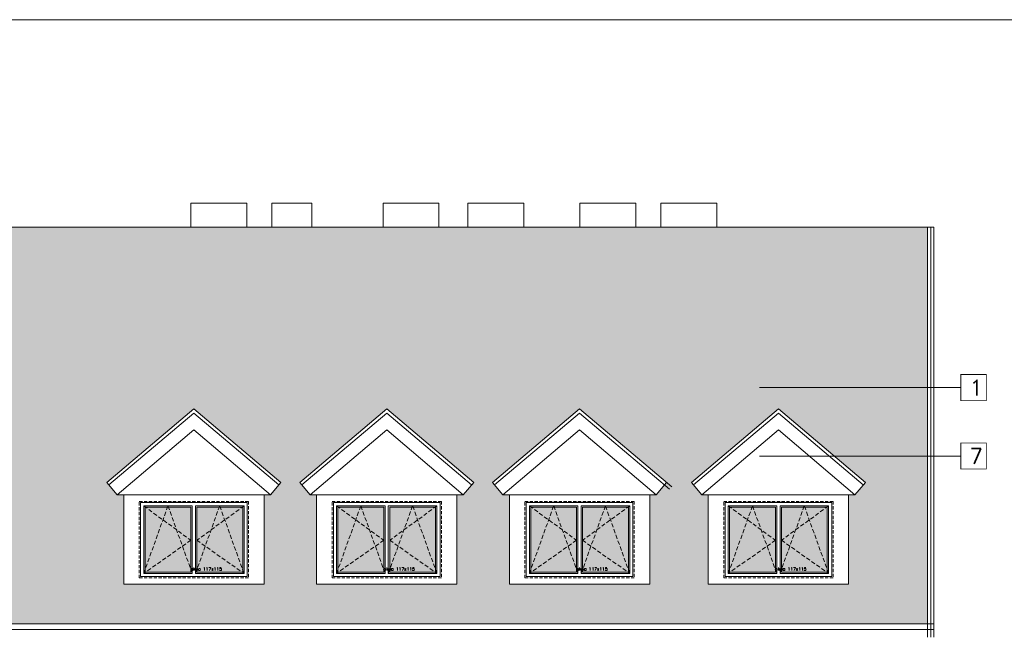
# Model space of a CAD drawing. Header units: millimetres. Extents: x -82287 to 177822, y -399756 to 0.
# Tile 79 of 228: x 80717 to 82249, y -240654 to -239700. Entities that reach past the tile are written whole.
import ezdxf
from ezdxf.enums import TextEntityAlignment as Align

# ---------------------------------------------------------------- set-up
doc = ezdxf.new("R2010")
doc.units = ezdxf.units.MM
doc.header["$MEASUREMENT"] = 0
doc.linetypes.add('SUŁOSZOWA - PB 21 03$0$CACHE', pattern=[9.525, 6.35, -3.175])
doc.linetypes.add('SUŁOSZOWA - PB 21 03$0$CARKOVANA', pattern=[7.5, 5, -2.5])
doc.layers.get('DEFPOINTS').update_dxf_attribs({"lineweight": 50})
doc.layers.add('FL_XREF', color=252, linetype='Continuous')
for name, color, linetype, lineweight in [('SUŁOSZOWA - PB 21 03$0$! opisy okien elewacja', 251, 'Continuous', 0), ('SUŁOSZOWA - PB 21 03$0$!! 0_ Istn-okna', 251, 'Continuous', 0), ('SUŁOSZOWA - PB 21 03$0$!! 0_ WIDOK ELEWACJA', 251, 'Continuous', 0), ('SUŁOSZOWA - PB 21 03$0$!! 0_bloki rzędnych', 251, 'Continuous', 0), ('SUŁOSZOWA - PB 21 03$0$!! 0_Opis_pom', 251, 'Continuous', 0), ('SUŁOSZOWA - PB 21 03$0$!! 1_Hatch dach', 251, 'Continuous', 0), ('SUŁOSZOWA - PB 21 03$0$!! 1_OPIS POM NOWE', 251, 'Continuous', 0), ('SUŁOSZOWA - PB 21 03$0$!! 2_NOWE OKNA WIDOk - remont', 251, 'Continuous', 0), ('SUŁOSZOWA - PB 21 03$0$!!_1  OPISY ELEWACJE', 251, 'Continuous', 0)]:
    doc.layers.add(name, color=color, linetype=linetype, lineweight=lineweight)
doc.layers.add('SUŁOSZOWA - PB 21 03$0$ND', color=251, linetype='Continuous', lineweight=0, plot=False)
doc.styles.add('SUŁOSZOWA - PB 21 03$0$ARIAL', font='tahoma.ttf')
doc.styles.add('SUŁOSZOWA - PB 21 03$0$SIMPLEX', font='simplex.shx', dxfattribs={"width": 0.77})
doc.styles.add('SUŁOSZOWA - PB 21 03$0$TXT', font='simplex.shx')
doc.dimstyles.new('SUŁOSZOWA - PB 21 03$0$OL PB 100', dxfattribs={"dimscale": 4, "dimtxt": 3.5, "dimasz": 0.2, "dimexe": 10, "dimexo": 10, "dimgap": 0.5, "dimtad": 1, "dimdec": 1, "dimrnd": 0.5, "dimzin": 9, "dimdsep": 46, "dimtxsty": 'SUŁOSZOWA - PB 21 03$0$SIMPLEX', "dimblk": 'SUŁOSZOWA - PB 21 03$0$thick_MSz', "dimcen": 0.05, "dimdle": 8, "dimse1": 1, "dimse2": 1, "dimclrd": 256, "dimclre": 256, "dimclrt": 3, "dimadec": 1, "dimazin": 2, "dimtfac": 1, "dimtdec": 1, "dimtix": 1, "dimtofl": 0, "dimtmove": 2, "dimatfit": 3, "dimldrblk": 'SUŁOSZOWA - PB 21 03$0$thick_MSz', "dimfxl": 10, "dimfxlon": 1, "dimtolj": 1, "dimlwd": -1, "dimlwe": -1, "dimarcsym": 0})

# ---------------------------------------------------------------- blocks, each defined once
blk = doc.blocks.new('SUŁOSZOWA - PB 21 03$0$thick_MSz')
for p, q in [((-10, 0), (10, 0)), ((0, 15), (0, -15))]:
    blk.add_line(p, q)
at = {"const_width": 2, "elevation": 2}
blk.add_lwpolyline([(-7.1, -7.1), (7.1, 7.1)], dxfattribs=at)
blk = doc.blocks.new('*D73')
at = {"layer": 'DEFPOINTS', "color": 0, "ltscale": 100, "transparency": 16777216}
for p in [(15846.3, 8789.5), (14272.3, 8752.2), (15846.3, 8606.6)]:
    blk.add_point(p, dxfattribs=at)
at = {"layer": 'SUŁOSZOWA - PB 21 03$0$ND', "ltscale": 100, "transparency": 16777216}
blk.add_line((14273.1, 8789.5), (15845.5, 8789.5), dxfattribs=at)
at = {"layer": 'SUŁOSZOWA - PB 21 03$0$ND', "ltscale": 100, "transparency": 16777216, "xscale": 0.8, "yscale": 0.8, "zscale": 0.8}
for p, rotation in [((14272.3, 8789.5), 180.0000000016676), ((15846.3, 8789.5), 1.667517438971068e-09)]:
    blk.add_blockref('SUŁOSZOWA - PB 21 03$0$thick_MSz', p, dxfattribs=dict(at, rotation=rotation))
at = {"layer": 'SUŁOSZOWA - PB 21 03$0$ND', "color": 3, "ltscale": 100, "transparency": 16777216, "insert": (15065.7, 8799.5), "char_height": 14, "attachment_point": 5, "rotation": 0, "style": 'SUŁOSZOWA - PB 21 03$0$SIMPLEX'}
blk.add_mtext('\\A1;1574', dxfattribs=at)
blk = doc.blocks.new('*D80')
at = {"layer": 'DEFPOINTS', "color": 0, "ltscale": 100, "transparency": 16777216}
for p in [(14479.8, 8709.4), (14479.8, 8593.5), (14772.3, 8593.5)]:
    blk.add_point(p, dxfattribs=at)
at = {"layer": 'SUŁOSZOWA - PB 21 03$0$ND', "ltscale": 100, "transparency": 16777216}
blk.add_line((14771.5, 8709.4), (14480.6, 8709.4), dxfattribs=at)
at = {"layer": 'SUŁOSZOWA - PB 21 03$0$ND', "ltscale": 100, "transparency": 16777216, "xscale": 0.8, "yscale": 0.8, "zscale": 0.8, "rotation": 180}
blk.add_blockref('SUŁOSZOWA - PB 21 03$0$thick_MSz', (14479.8, 8709.4), dxfattribs=at)
at = {"layer": 'SUŁOSZOWA - PB 21 03$0$ND', "ltscale": 100, "transparency": 16777216, "xscale": 0.8, "yscale": 0.8, "zscale": 0.8}
blk.add_blockref('SUŁOSZOWA - PB 21 03$0$thick_MSz', (14772.3, 8709.4), dxfattribs=at)
at = {"layer": 'SUŁOSZOWA - PB 21 03$0$ND', "color": 3, "ltscale": 100, "transparency": 16777216, "insert": (14626.1, 8718.4), "char_height": 14, "attachment_point": 5, "style": 'SUŁOSZOWA - PB 21 03$0$SIMPLEX'}
blk.add_mtext('\\A1;292.5', dxfattribs=at)
blk = doc.blocks.new('SUŁOSZOWA - PB 21 03$0$OKNO 175X120')
at = {"layer": 'SUŁOSZOWA - PB 21 03$0$!! 1_Hatch dach', "true_color": 0x575757}
h = blk.add_hatch(dxfattribs=at)
h.set_pattern_fill('DOTS', color=251, angle=360)
h.set_pattern_definition([(360, (62583.5575, -229491.1217), (0.79375, 1.5875), [0, -1.5875])])
h.paths.add_polyline_path([(72255.6, -218171), (72255.6, -218272), (72326.9, -218272), (72326.9, -218171)])
h.paths.add_polyline_path([(72246.2, -218272), (72246.2, -218171), (72174.9, -218171), (72174.9, -218272)])
at = {"layer": 'SUŁOSZOWA - PB 21 03$0$!! 0_ Istn-okna', "linetype": 'SUŁOSZOWA - PB 21 03$0$CARKOVANA', "lineweight": 5}
blk.add_lwpolyline([(72165.9, -218162), (72335.9, -218162), (72335.9, -218281), (72165.9, -218281)], close=True, dxfattribs=at)
at = {"layer": 'SUŁOSZOWA - PB 21 03$0$!! 0_ Istn-okna'}
blk.add_lwpolyline([(72167.9, -218164), (72333.9, -218164), (72333.9, -218279), (72167.9, -218279)], close=True, dxfattribs=at)
for points in [[(72248.4, -218274), (72172.9, -218274), (72172.9, -218169), (72248.4, -218169)], [(72246.2, -218272), (72174.9, -218272), (72174.9, -218171), (72246.2, -218171)], [(72246.2, -218171), (72246.2, -218272)], [(72248.4, -218169), (72248.4, -218274)], [(72253.4, -218169), (72328.9, -218169), (72328.9, -218274), (72253.4, -218274)], [(72253.4, -218169), (72253.4, -218274)], [(72255.6, -218171), (72326.9, -218171), (72326.9, -218272), (72255.6, -218272)], [(72255.6, -218171), (72255.6, -218272)]]:
    blk.add_lwpolyline(points, dxfattribs=at)
at = {"layer": 'SUŁOSZOWA - PB 21 03$0$!! 1_Hatch dach', "color": 251, "linetype": 'SUŁOSZOWA - PB 21 03$0$CACHE', "true_color": 0x575757}
for points in [[(72172.9, -218274), (72210.6, -218169), (72248.4, -218274)], [(72172.9, -218169), (72246.2, -218222.5), (72172.9, -218274)], [(72328.9, -218274), (72291.1, -218169), (72253.4, -218274)], [(72328.9, -218169), (72255.6, -218222.5), (72328.9, -218274)]]:
    blk.add_lwpolyline(points, dxfattribs=at)
at = {"insert": (72245.9, -218264.6), "char_height": 5, "attachment_point": 1, "style": 'SUŁOSZOWA - PB 21 03$0$TXT'}
blk.add_mtext_dynamic_manual_height_columns('okno 117x115', width=52.63, gutter_width=75, heights=[0], dxfattribs=at)
blk = doc.blocks.new('SUŁOSZOWA - PB 21 03$0$POZIOMY BLOK')
at = {"layer": 'SUŁOSZOWA - PB 21 03$0$ND', "ltscale": 100}
dim = blk.add_linear_dim(base=(15846.32, 8789.48), p1=(14272.32, 8752.23), p2=(15846.32, 8606.6), angle=180, dimstyle='SUŁOSZOWA - PB 21 03$0$OL PB 100', dxfattribs=at)
dim.commit()
dim.dimension.update_dxf_attribs({"geometry": '*D73', "text_midpoint": (15065.71, 8799.48), "dimtype": 160})
dim = blk.add_linear_dim(base=(14479.8, 8709.43), p1=(14772.32, 8593.49), p2=(14479.8, 8593.49), dimstyle='SUŁOSZOWA - PB 21 03$0$OL PB 100', dxfattribs=at)
dim.commit()
dim.dimension.update_dxf_attribs({"geometry": '*D80', "text_midpoint": (14626.06, 8718.43)})
blk = doc.blocks.new('SUŁOSZOWA - PB 21 03')
at = {"layer": 'SUŁOSZOWA - PB 21 03$0$!! 1_Hatch dach', "true_color": 0x990000}
h = blk.add_hatch(dxfattribs=at)
h.set_pattern_fill('AR-B88', color=14, scale=0.1, angle=180)
h.set_pattern_definition([(180, (0, 0), (-2e-15, -20.32), []), (270, (0, 0), (10.16, -20.32), [20.32, -20.32])])
h.paths.add_polyline_path([(79303.25991, -240678.10128), (79303.25991, -240692.3069), (82067.25991, -240692.3069), (82067.25991, -240075.35053), (75781.25991, -240075.35053), (75781.25991, -240692.3069), (77951.25991, -240692.3069), (77951.25991, -240956.71813), (78244.25991, -240956.71813), (78244.25991, -240712.9393), (78174.25991, -240712.9393), (78174.25991, -240700.9507), (78159.25991, -240700.9507), (78159.25991, -240678.10128), (78731.25991, -240174.74128)])
h.paths.add_polyline_path([(79511.5687, -240357.88689), (79646.87991, -240472.3322), (79630.73536, -240491.42025), (79392.40203, -240491.42025), (79376.25749, -240472.3322)], flags=16)
h.paths.add_polyline_path([(79511.5687, -240390.62989), (79630.73536, -240491.42025), (79392.40203, -240491.42025)], flags=0)
h.paths.add_polyline_path([(79511.5687, -240394.55905), (79622.54287, -240488.42025), (79400.59453, -240488.42025)], flags=0)
h.paths.add_polyline_path([(79795.42415, -240472.3322), (79930.73536, -240357.88689), (80066.04658, -240472.3322), (80049.90203, -240491.42025), (79811.5687, -240491.42025)], flags=16)
h.paths.add_polyline_path([(79811.5687, -240491.42025), (79930.73536, -240390.62989), (80049.90203, -240491.42025)], flags=0)
h.paths.add_polyline_path([(79819.7612, -240488.42025), (79930.73536, -240394.55905), (80041.70953, -240488.42025)], flags=0)
h.paths.add_polyline_path([(80214.59082, -240472.3322), (80349.90203, -240357.88689), (80485.21324, -240472.3322), (80469.0687, -240491.42025), (80230.73536, -240491.42025)], flags=16)
h.paths.add_polyline_path([(80230.73536, -240491.42025), (80349.90203, -240390.62989), (80469.0687, -240491.42025)], flags=0)
h.paths.add_polyline_path([(80238.92786, -240488.42025), (80349.90203, -240394.55905), (80460.8762, -240488.42025)], flags=0)
h.paths.add_polyline_path([(78086.26233, -240472.3322), (78070.11779, -240491.42025), (77831.78445, -240491.42025), (77815.63991, -240472.3322), (77950.95112, -240357.88689)], flags=16)
h.paths.add_polyline_path([(78070.11779, -240491.42025), (77831.78445, -240491.42025), (77950.95112, -240390.62989)], flags=0)
h.paths.add_polyline_path([(78061.92529, -240488.42025), (77839.97695, -240488.42025), (77950.95112, -240394.55905)], flags=0)
h.paths.add_polyline_path([(80790.64743, -240472.3322), (80925.95864, -240357.88689), (81061.26985, -240472.3322), (81045.1253, -240491.42025), (81035.1253, -240491.42025), (81035.1253, -240630.79109), (80816.79197, -240630.79109), (80816.79197, -240491.42025), (80806.79197, -240491.42025)], flags=16)
h.paths.add_polyline_path([(80840.95864, -240501.79109), (81010.95864, -240501.79109), (81010.95864, -240620.79109), (80840.95864, -240620.79109)], flags=0)
h.paths.add_polyline_path([(80847.95864, -240508.79109), (80923.45864, -240508.79109), (80923.45864, -240613.79109), (80847.95864, -240613.79109)], flags=0)
h.paths.add_polyline_path([(80849.95864, -240510.25065), (80850.69918, -240510.79109), (80884.98959, -240510.79109), (80885.70864, -240508.79109), (80886.42769, -240510.79109), (80921.26817, -240510.79109), (80921.26817, -240607.69839), (80922.73959, -240611.79109), (80850.80561, -240611.79109), (80847.95864, -240613.79109), (80849.95864, -240608.22818)], flags=0)
h.paths.add_polyline_path([(77667.09567, -240472.3322), (77650.95112, -240491.42025), (77412.61779, -240491.42025), (77396.47324, -240472.3322), (77531.78445, -240357.88689)], flags=16)
h.paths.add_polyline_path([(80928.45864, -240508.79109), (81003.95864, -240508.79109), (81003.95864, -240613.79109), (80928.45864, -240613.79109)], flags=0)
h.paths.add_polyline_path([(80930.64911, -240510.79109), (80965.48959, -240510.79109), (80966.20864, -240508.79109), (80966.92769, -240510.79109), (81001.21809, -240510.79109), (81001.95864, -240510.25065), (81001.95864, -240608.22818), (81003.95864, -240613.79109), (81001.11167, -240611.79109), (80929.17769, -240611.79109), (80930.64911, -240607.69839)], flags=0)
h.paths.add_polyline_path([(77650.95112, -240491.42025), (77412.61779, -240491.42025), (77531.78445, -240390.62989)], flags=0)
h.paths.add_polyline_path([(77642.75862, -240488.42025), (77420.81029, -240488.42025), (77531.78445, -240394.55905)], flags=0)
h.paths.add_polyline_path([(81090.64743, -240472.3322), (81225.95864, -240357.88689), (81361.26985, -240472.3322), (81345.1253, -240491.42025), (81335.1253, -240491.42025), (81335.1253, -240630.79109), (81116.79197, -240630.79109), (81116.79197, -240491.42025), (81106.79197, -240491.42025)], flags=16)
h.paths.add_polyline_path([(81140.95864, -240501.79109), (81310.95864, -240501.79109), (81310.95864, -240620.79109), (81140.95864, -240620.79109)], flags=0)
h.paths.add_polyline_path([(81147.95864, -240508.79109), (81223.45864, -240508.79109), (81223.45864, -240613.79109), (81147.95864, -240613.79109)], flags=0)
h.paths.add_polyline_path([(81149.95864, -240510.25065), (81150.69918, -240510.79109), (81184.98959, -240510.79109), (81185.70864, -240508.79109), (81186.42769, -240510.79109), (81221.26817, -240510.79109), (81221.26817, -240607.69839), (81222.73959, -240611.79109), (81150.80561, -240611.79109), (81147.95864, -240613.79109), (81149.95864, -240608.22818)], flags=0)
h.paths.add_polyline_path([(81228.45864, -240508.79109), (81303.95864, -240508.79109), (81303.95864, -240613.79109), (81228.45864, -240613.79109)], flags=0)
h.paths.add_polyline_path([(81230.64911, -240510.79109), (81265.48959, -240510.79109), (81266.20864, -240508.79109), (81266.92769, -240510.79109), (81301.21809, -240510.79109), (81301.95864, -240510.25065), (81301.95864, -240608.22818), (81303.95864, -240613.79109), (81301.11167, -240611.79109), (81229.17769, -240611.79109), (81230.64911, -240607.69839)], flags=0)
h.paths.add_polyline_path([(77247.929, -240472.3322), (77231.78445, -240491.42025), (76993.45112, -240491.42025), (76977.30658, -240472.3322), (77112.61779, -240357.88689)], flags=16)
h.paths.add_polyline_path([(77231.78445, -240491.42025), (76993.45112, -240491.42025), (77112.61779, -240390.62989)], flags=0)
h.paths.add_polyline_path([(77223.59196, -240488.42025), (77001.64362, -240488.42025), (77112.61779, -240394.55905)], flags=0)
h.paths.add_polyline_path([(81390.64743, -240472.3322), (81525.95864, -240357.88689), (81661.26985, -240472.3322), (81645.1253, -240491.42025), (81635.1253, -240491.42025), (81635.1253, -240630.79109), (81416.79197, -240630.79109), (81416.79197, -240491.42025), (81406.79197, -240491.42025)], flags=16)
h.paths.add_polyline_path([(81440.95864, -240501.79109), (81610.95864, -240501.79109), (81610.95864, -240620.79109), (81440.95864, -240620.79109)], flags=0)
h.paths.add_polyline_path([(81447.95864, -240508.79109), (81523.45864, -240508.79109), (81523.45864, -240613.79109), (81447.95864, -240613.79109)], flags=0)
h.paths.add_polyline_path([(81449.95864, -240510.25065), (81450.69918, -240510.79109), (81484.98959, -240510.79109), (81485.70864, -240508.79109), (81486.42769, -240510.79109), (81521.26817, -240510.79109), (81521.26817, -240607.69839), (81522.73959, -240611.79109), (81450.80561, -240611.79109), (81447.95864, -240613.79109), (81449.95864, -240608.22818)], flags=0)
h.paths.add_polyline_path([(81528.45864, -240508.79109), (81603.95864, -240508.79109), (81603.95864, -240613.79109), (81528.45864, -240613.79109)], flags=0)
h.paths.add_polyline_path([(81530.64911, -240510.79109), (81565.48959, -240510.79109), (81566.20864, -240508.79109), (81566.92769, -240510.79109), (81601.21809, -240510.79109), (81601.95864, -240510.25065), (81601.95864, -240608.22818), (81603.95864, -240613.79109), (81601.11167, -240611.79109), (81529.17769, -240611.79109), (81530.64911, -240607.69839)], flags=0)
h.paths.add_polyline_path([(81699.9487, -240472.3322), (81835.25991, -240357.88689), (81970.57112, -240472.3322), (81954.42658, -240491.42025), (81944.42658, -240491.42025), (81944.42658, -240630.79109), (81726.09324, -240630.79109), (81726.09324, -240491.42025), (81716.09324, -240491.42025)], flags=16)
h.paths.add_polyline_path([(81750.25991, -240501.79109), (81920.25991, -240501.79109), (81920.25991, -240620.79109), (81750.25991, -240620.79109)], flags=0)
h.paths.add_polyline_path([(81757.25991, -240508.79109), (81832.75991, -240508.79109), (81832.75991, -240613.79109), (81757.25991, -240613.79109)], flags=0)
h.paths.add_polyline_path([(81759.25991, -240510.25065), (81760.00045, -240510.79109), (81794.29086, -240510.79109), (81795.00991, -240508.79109), (81795.72896, -240510.79109), (81830.56944, -240510.79109), (81830.56944, -240607.69839), (81832.04086, -240611.79109), (81760.10688, -240611.79109), (81757.25991, -240613.79109), (81759.25991, -240608.22818)], flags=0)
h.paths.add_polyline_path([(81837.75991, -240508.79109), (81913.25991, -240508.79109), (81913.25991, -240613.79109), (81837.75991, -240613.79109)], flags=0)
h.paths.add_polyline_path([(81839.95038, -240510.79109), (81874.79086, -240510.79109), (81875.50991, -240508.79109), (81876.22896, -240510.79109), (81910.51937, -240510.79109), (81911.25991, -240510.25065), (81911.25991, -240608.22818), (81913.25991, -240613.79109), (81910.41294, -240611.79109), (81838.47896, -240611.79109), (81839.95038, -240607.69839)], flags=0)
h.paths.add_polyline_path([(81829.08766, -240610.63146), (81881.11147, -240610.63146), (81881.11147, -240603.13146), (81829.08766, -240603.13146)], flags=8)
h.paths.add_polyline_path([(81519.78639, -240610.63146), (81571.8102, -240610.63146), (81571.8102, -240603.13146), (81519.78639, -240603.13146)], flags=8)
h.paths.add_polyline_path([(81219.78639, -240610.63146), (81271.8102, -240610.63146), (81271.8102, -240603.13146), (81219.78639, -240603.13146)], flags=8)
h.paths.add_polyline_path([(80919.78639, -240610.63146), (80971.8102, -240610.63146), (80971.8102, -240603.13146), (80919.78639, -240603.13146)], flags=8)
at = {"layer": 'SUŁOSZOWA - PB 21 03$0$! opisy okien elewacja'}
for points in [[(82687.95751, -241830.32956), (75348.20682, -241830.32956), (75348.20682, -239752.90582), (82687.95751, -239752.90582)], [(82067.25991, -240075.35053), (75781.25991, -240075.35053), (75781.25991, -240692.3069), (77951.25991, -240692.3069), (77951.25991, -240956.71813), (78244.25991, -240956.71813), (78244.25991, -240712.9393), (78174.25991, -240712.9393), (78174.25991, -240700.9507), (78159.25991, -240700.9507), (78159.25991, -240678.10128), (78731.25991, -240174.74128), (79303.25991, -240678.10128), (79303.25991, -240692.3069), (82067.25991, -240692.3069)]]:
    blk.add_lwpolyline(points, close=True, dxfattribs=at)
at = {"layer": 'SUŁOSZOWA - PB 21 03$0$!! 0_ WIDOK ELEWACJA'}
for p, q in [((80790.64743, -240472.3322), (80925.95864, -240357.88689)), ((80925.95864, -240357.88689), (81061.26985, -240472.3322)), ((81090.64743, -240472.3322), (81225.95864, -240357.88689)), ((81225.95864, -240357.88689), (81361.26985, -240472.3322)), ((81390.64743, -240472.3322), (81525.95864, -240357.88689)), ((81525.95864, -240357.88689), (81669.28777, -240479.11371)), ((81699.9487, -240472.3322), (81835.25991, -240357.88689)), ((81835.25991, -240357.88689), (81970.57112, -240472.3322)), ((80793.87634, -240476.14981), (80925.95864, -240364.43549)), ((80925.95864, -240364.43549), (81058.04094, -240476.14981)), ((81093.87634, -240476.14981), (81225.95864, -240364.43549)), ((81225.95864, -240364.43549), (81358.04094, -240476.14981)), ((81393.87634, -240476.14981), (81525.95864, -240364.43549)), ((81525.95864, -240364.43549), (81666.05886, -240482.93132)), ((81703.17761, -240476.14981), (81835.25991, -240364.43549)), ((81835.25991, -240364.43549), (81967.34221, -240476.14981)), ((80806.79197, -240491.42025), (80925.95864, -240390.62989)), ((80925.95864, -240390.62989), (81045.1253, -240491.42025)), ((81106.79197, -240491.42025), (81225.95864, -240390.62989)), ((81225.95864, -240390.62989), (81345.1253, -240491.42025)), ((81406.79197, -240491.42025), (81525.95864, -240390.62989)), ((81525.95864, -240390.62989), (81645.1253, -240491.42025)), ((81716.09324, -240491.42025), (81835.25991, -240390.62989)), ((81835.25991, -240390.62989), (81954.42658, -240491.42025))]:
    blk.add_line(p, q, dxfattribs=at)
for points in [[(80921.25991, -240038.35053), (81008.25991, -240038.35053), (81008.25991, -240075.35053), (80921.25991, -240075.35053)], [(81047.25991, -240038.35053), (81109.25991, -240038.35053), (81109.25991, -240075.35053), (81047.25991, -240075.35053)], [(81220.25991, -240038.35053), (81307.25991, -240038.35053), (81307.25991, -240075.35053), (81220.25991, -240075.35053)], [(81352.25991, -240038.35053), (81439.25991, -240038.35053), (81439.25991, -240075.35053), (81352.25991, -240075.35053)], [(81526.25991, -240038.35053), (81613.25991, -240038.35053), (81613.25991, -240075.35053), (81526.25991, -240075.35053)], [(81652.25991, -240038.35053), (81739.25991, -240038.35053), (81739.25991, -240075.35053), (81652.25991, -240075.35053)]]:
    blk.add_lwpolyline(points, close=True, dxfattribs=at)
for points in [[(82077.25991, -240075.35053), (75771.25991, -240075.35053)], [(82067.25991, -240075.35053), (82067.25991, -240712.9393)], [(82072.25991, -240075.35053), (82072.25991, -240712.9393)], [(82077.25991, -240075.35053), (82077.25991, -240712.9393)], [(80806.79197, -240491.42025), (80790.64743, -240472.3322)], [(81045.1253, -240491.42025), (81061.26985, -240472.3322)], [(81106.79197, -240491.42025), (81090.64743, -240472.3322)], [(81345.1253, -240491.42025), (81361.26985, -240472.3322)], [(81406.79197, -240491.42025), (81390.64743, -240472.3322)], [(81645.1253, -240491.42025), (81661.26985, -240472.3322)], [(81716.09324, -240491.42025), (81699.9487, -240472.3322)], [(81954.42658, -240491.42025), (81970.57112, -240472.3322)], [(80806.79197, -240491.42025), (80816.79197, -240491.42025), (80816.79197, -240630.79109), (81035.1253, -240630.79109), (81035.1253, -240491.42025), (81045.1253, -240491.42025)], [(81045.1253, -240491.42025), (80806.79197, -240491.42025)], [(81106.79197, -240491.42025), (81116.79197, -240491.42025), (81116.79197, -240630.79109), (81335.1253, -240630.79109), (81335.1253, -240491.42025), (81345.1253, -240491.42025)], [(81345.1253, -240491.42025), (81106.79197, -240491.42025)], [(81406.79197, -240491.42025), (81416.79197, -240491.42025), (81416.79197, -240630.79109), (81635.1253, -240630.79109), (81635.1253, -240491.42025), (81645.1253, -240491.42025)], [(81645.1253, -240491.42025), (81406.79197, -240491.42025)], [(81716.09324, -240491.42025), (81726.09324, -240491.42025), (81726.09324, -240630.79109), (81944.42658, -240630.79109), (81944.42658, -240491.42025), (81954.42658, -240491.42025)], [(81954.42658, -240491.42025), (81716.09324, -240491.42025)], [(82077.25991, -240692.3069), (79303.25991, -240692.3069)], [(82077.25991, -240700.9507), (79288.25991, -240700.9507)]]:
    blk.add_lwpolyline(points, dxfattribs=at)
at = {"layer": 'SUŁOSZOWA - PB 21 03$0$!!_1  OPISY ELEWACJE', "const_width": 1.2}
for points in [[(82119.06552, -240345.16872), (82119.06552, -240304.62393), (82158.77986, -240304.62393), (82158.77986, -240345.16872)], [(82119.06552, -240345.16872), (82119.06552, -240304.62393), (82158.77986, -240304.62393), (82158.77986, -240345.16872)], [(82119.06552, -240451.56353), (82119.06552, -240411.01874), (82158.77986, -240411.01874), (82158.77986, -240451.56353)], [(82119.06552, -240451.56353), (82119.06552, -240411.01874), (82158.77986, -240411.01874), (82158.77986, -240451.56353)]]:
    blk.add_lwpolyline(points, close=True, dxfattribs=at)
at = {"layer": 'SUŁOSZOWA - PB 21 03$0$!!_1  OPISY ELEWACJE'}
for points in [[(82119.06552, -240324.89633), (81806.12979, -240324.89633)], [(82119.06552, -240431.29113), (81806.12979, -240431.29113)]]:
    blk.add_lwpolyline(points, dxfattribs=at)
at = {"layer": 'SUŁOSZOWA - PB 21 03$0$!! 0_bloki rzędnych', "linetype": 'Continuous', "rotation": 270}
blk.add_blockref('SUŁOSZOWA - PB 21 03$0$POZIOMY BLOK', (73556.06522, -225803.02803), dxfattribs=at)
at = {"layer": 'SUŁOSZOWA - PB 21 03$0$!! 2_NOWE OKNA WIDOk - remont'}
for p in [(8675.0915, -22339.80254), (8975.0915, -22339.80254), (9275.0915, -22339.80254), (9584.39277, -22339.80254)]:
    blk.add_blockref('SUŁOSZOWA - PB 21 03$0$OKNO 175X120', p, dxfattribs=at)
at = {"layer": 'SUŁOSZOWA - PB 21 03$0$!! 0_Opis_pom', "ltscale": 0.7, "style": 'SUŁOSZOWA - PB 21 03$0$ARIAL'}
for tag, p in [('B0,19', (52679.2094, -194257.55204)), ('B2,12', (73342.49259, -194413.89249)), ('B2,14', (73874.0461, -194402.0887)), ('B1,21', (60405.50261, -194427.18207)), ('B2,11', (73069.01144, -194438.89383)), ('B2,16', (75195.07765, -194441.83446)), ('B0,15', (51514.15008, -194461.8073)), ('A1,1', (58808.06672, -194460.94161)), ('A1,16', (59129.54925, -194448.08429)), ('B1/17', (59524.53699, -194450.37428)), ('B1,19', (59914.81903, -194448.15658)), ('1,22', (60947.33929, -194456.1144)), ('1,23', (61575.22173, -194450.37428)), ('B1,18', (59715.51745, -194473.87108)), ('B2,17', (75506.7465, -194471.3759)), ('B2,19.1', (76701.67035, -194466.03695)), ('B3,7', (87459.81312, -194465.07097)), ('B3,3', (88235.73906, -194465.79732)), ('B0,18', (52071.43815, -194478.40179)), ('B1,20', (60198.53687, -194490.17374)), ('B2,10', (72728.63362, -194489.37283)), ('B2,15', (74566.38885, -194487.81114)), ('B3,6', (86826.65132, -194483.15512)), ('B3,8', (90006.66539, -194478.47972)), ('A0,6', (49094.40602, -194505.72387)), ('A2,5', (72452.45009, -194505.90583)), ('B2,13', (73649.91716, -194500.01242)), ('A0,4', (49692.81919, -194517.93289)), ('B0,22', (54187.56644, -194519.04308)), ('A1,6', (58565.96262, -194514.50753)), ('B1,1', (61908.24378, -194515.48656)), ('A0,5', (49399.71914, -194533.19455)), ('A0,3', (49906.53818, -194524.03766)), ('B0,20', (53125.45224, -194527.8835)), ('B0,21', (53847.26622, -194535.08002)), ('B1,3', (62229.35503, -194604.49851)), ('B2,18', (75922.43604, -194612.23635)), ('B2,19', (77152.69039, -194617.53776)), ('A3,4', (85509.27934, -194642.47136)), ('B0,24B', (54824.42896, -194684.26784)), ('B1,4', (63476.45184, -194691.11207)), ('B0,13', (50367.63944, -194706.5583)), ('B0,16', (51457.40872, -194704.43091)), ('B0,17', (51897.58569, -194706.77195)), ('A2,4', (71695.75649, -194707.44268)), ('A1,5', (58149.22649, -194724.80163)), ('A2.1', (72371.45884, -194731.56251)), ('B0,23', (54542.05776, -194742.93939)), ('A1,2', (58744.42262, -194746.622)), ('B1,2D', (60756.29674, -194750.92727)), ('A1,15', (59129.54925, -194780.73348)), ('B0,14', (50962.60809, -194789.06568)), ('B1,4', (63483.03852, -194791.04365)), ('A3.1', (86079.08704, -194786.62422)), ('A0,2', (49295.91259, -194810.95246)), ('B1,2B', (62374.83512, -194841.86715)), ('B2.7', (74548.27897, -194836.12781)), ('B3,2', (89035.72921, -194837.99287)), ('B0,7', (52851.95551, -194845.56115)), ('B1,2A', (61803.35407, -194869.27513)), ('B0,8', (51561.38742, -194890.27848)), ('A1,3', (58810.05243, -195008.83917)), ('A3.2', (86016.50296, -195004.88875)), ('A0,1', (49914.27925, -195025.82804)), ('A0,10', (49695.87246, -195042.9259)), ('B0,17', (51225.06492, -195049.74007)), ('B0,6', (52110.41055, -195069.39267)), ('B1,8', (61403.63433, -195071.25189)), ('A2.2', (72371.45884, -195070.78713)), ('B2.2', (74976.1855, -195068.47988)), ('A0,7', (49042.50308, -195082.6056)), ('B3,11', (88623.94853, -195099.23575)), ('B3,4', (87612.56208, -195132.78192)), ('B3,5', (86839.47632, -195174.05241)), ('B0,12', (50313.60595, -195207.52936)), ('B0,11', (50726.178, -195219.06638)), ('B3,10', (89778.42161, -195220.68871)), ('B1,6', (63686.26823, -195231.3997)), ('B0,24A', (54359.17011, -195245.97867)), ('A1,4', (58093.66276, -195250.96213)), ('A0,11', (49643.96951, -195271.84772)), ('B0,10', (51476.34179, -195259.44699)), ('B3,9', (90479.74099, -195260.18621)), ('B1,14', (59332.54805, -195280.73534)), ('A0,8', (49042.50308, -195293.21363)), ('B0,9', (51798.4912, -195291.17482)), ('B2,21', (75970.16114, -195290.81005)), ('B0,3', (52068.59538, -195319.60465)), ('B1,13', (60186.62513, -195314.46953)), ('B1,10', (60892.94126, -195319.45825)), ('B1,5', (63419.22943, -195317.21026)), ('A2.3', (71832.37045, -195318.78232)), ('B2,9', (73175.51251, -195317.21162)), ('B2,4', (74493.5947, -195318.7733)), ('B2,3', (74674.2815, -195319.28036)), ('A3,3', (85569.83931, -195318.78232)), ('B3,1', (88723.65615, -195329.98594)), ('B1,9', (61058.12383, -195344.48743)), ('B2,8', (73894.209, -195338.18956)), ('B2.1', (75304.74121, -195348.36327)), ('B2,20', (77211.021, -195343.82367)), ('B0,2', (52227.2348, -195357.98297)), ('B1,2C', (61827.40698, -195369.02625)), ('B1,7', (62134.52151, -195372.05069)), ('B0,1', (53061.17304, -195403.85659)), ('A0,9', (49001.50444, -195413.15723)), ('A0,12', (49689.76592, -195485.50737)), ('B0,4', (52224.78303, -195500.96352)), ('B1,11', (61050.00078, -195512.89565)), ('B2,5', (74686.48999, -195507.24036)), ('B1,12', (60864.00751, -195544.00738)), ('B2,6', (74499.29165, -195549.55175)), ('B0,5', (52066.14362, -195556.83806)), ('C2,2', (74812.78942, -195865.8959)), ('C1,3', (61091.58871, -195973.27844)), ('C0,2A', (52278.30875, -196050.48297)), ('C0,1', (52808.36775, -196132.34208)), ('C1,2', (61690.27405, -196439.72387)), ('C1,1', (62060.59754, -196465.28533)), ('C3,1', (88979.71614, -196545.67785)), ('C0,2B', (53028.88223, -196668.8019)), ('C1,4', (61008.68123, -196686.32122)), ('C2,1', (75334.65984, -196786.2197)), ('C2,3', (74834.65119, -196933.26657)), ('C1,5', (61062.7252, -196991.42453)), ('C1,10', (62127.38542, -196998.81344)), ('C1,9', (62147.33751, -197289.53424)), ('C1,6', (61131.41824, -197329.69535)), ('C0,3', (52181.98562, -197341.92176)), ('D1,1', (73931.12245, -197584.03121)), ('C0,4', (52345.96562, -197596.60561)), ('D0,18', (60296.49264, -197617.95269)), ('C2,4', (75243.70451, -197663.89)), ('D0,7', (59141.53804, -197722.84718)), ('C1,7', (61222.2575, -197737.18052)), ('D0,3', (59562.25866, -197751.14316)), ('D0,17', (60701.16801, -197741.44864)), ('D1,6', (72757.78643, -197751.22612)), ('D1,4', (73157.19908, -197744.29721)), ('D0,6', (58741.71849, -197802.61699)), ('D0,10', (58357.73602, -197820.93991)), ('D,09', (59195.67196, -197881.51243)), ('C0,5', (52269.72696, -197902.4362)), ('C0,6', (52872.93793, -197917.07354)), ('D0,2', (59943.06082, -197917.06725)), ('D0,16', (60721.3534, -197935.2949)), ('D1,3', (73475.28953, -197924.29875)), ('D0,8', (59058.9008, -197963.64925)), ('D0,5', (59448.52586, -197969.8061)), ('D1,5', (73291.61607, -197999.29956)), ('C2,5', (74555.08284, -197988.7886)), ('D0,4', (59655.02693, -198042.2589)), ('D0,15', (60692.12223, -198127.4643)), ('D0,1', (59931.33074, -198173.12806)), ('D1,2', (73578.07819, -198172.30068)), ('D0,11', (58161.27105, -198211.45823)), ('D0,12', (58250.99458, -198537.17631)), ('D0,13', (58250.99458, -198764.99605)), ('D0,14', (59130.08589, -198795.3373)), ('D1,7', (71854.87376, -198786.88467)), ('D1,8', (71715.35366, -199212.44512))]:
    blk.add_attdef(tag, text='', height=11.968, dxfattribs=at).set_placement(p, align=Align.MIDDLE_CENTER)
at = {"layer": 'SUŁOSZOWA - PB 21 03$0$!! 1_OPIS POM NOWE', "style": 'SUŁOSZOWA - PB 21 03$0$ARIAL'}
for tag, p in [('C1.7A', (61271.6179, -197538.30303)), ('C2.5B', (74970.66097, -197546.70728)), ('C2,5C', (74903.71123, -197659.13664)), ('C2.4', (75374.07862, -197726.11453)), ('D1,2B', (74322.25834, -197791.43247)), ('C1.7C', (61260.26049, -197811.38428)), ('C1.8B', (61588.27341, -197817.62151)), ('C1.8A', (61884.42005, -197818.94854)), ('C1.7B', (61322.12354, -197933.89849)), ('C2,5A', (74943.41937, -197993.49482)), ('E1.2', (62164.78326, -198139.98688)), ('E1.5E', (62692.10372, -198153.27854)), ('D1,2C', (73419.9359, -198156.57844)), ('E2.9', (75361.45041, -198161.88904)), ('E2.7', (76022.45692, -198162.26272)), ('E3.1', (88990.58975, -198158.87886)), ('D1,2A', (74280.17915, -198172.30068)), ('E1.1', (61330.46191, -198191.9806)), ('E1.5D', (62993.60773, -198185.416)), ('E1.5C', (63016.9343, -198246.3437)), ('E1.5B', (63264.15117, -198307.8661)), ('E3.2', (88781.41347, -198385.24275)), ('E1.6', (61022.6264, -198421.00827)), ('E2.2', (74782.75417, -198427.85813)), ('E2.8', (75757.29014, -198437.09188)), ('E2.6', (76531.8031, -198444.40756)), ('E1.5A', (63049.47589, -198456.39852)), ('E3.4', (89392.22607, -198450.03942)), ('E1.5F', (62736.15118, -198589.14592)), ('E1.5G', (62892.39981, -198586.12622)), ('E1,4', (61888.25021, -198652.6996)), ('E2.1', (75803.99631, -198697.05773)), ('E1.5L', (63297.7633, -198733.65678)), ('E1.3', (61058.5992, -198806.28147)), ('E1.5H', (62893.53005, -198830.01758)), ('E2,3', (74778.52304, -198843.9541)), ('E3.3', (89150.95684, -198867.32581)), ('E1.5K', (63266.15427, -198904.67789)), ('E1.5I', (62723.74907, -199005.87002)), ('E2.4', (75135.87669, -199083.20857)), ('E2.5', (76615.04061, -199164.91143)), ('E1.5J', (63204.25187, -199215.697))]:
    blk.add_attdef(tag, text='', height=11.968, dxfattribs=at).set_placement(p, align=Align.MIDDLE_CENTER)
at = {"layer": 'SUŁOSZOWA - PB 21 03$0$!!_1  OPISY ELEWACJE', "char_height": 24, "attachment_point": 1, "style": 'SUŁOSZOWA - PB 21 03$0$TXT'}
for s, insert in [('1', (82132.76744, -240313.29256)), ('7', (82132.76744, -240419.68736))]:
    blk.add_mtext_dynamic_manual_height_columns(s, width=40.5447886, gutter_width=90, heights=[0], dxfattribs=dict(at, insert=insert))

msp = doc.modelspace()

# ---------------------------------------------------------------- block references
at = {"layer": 'FL_XREF'}
msp.add_blockref('SUŁOSZOWA - PB 21 03', (62.3, 52.9), dxfattribs=at)

doc.saveas('drawing.dxf')
